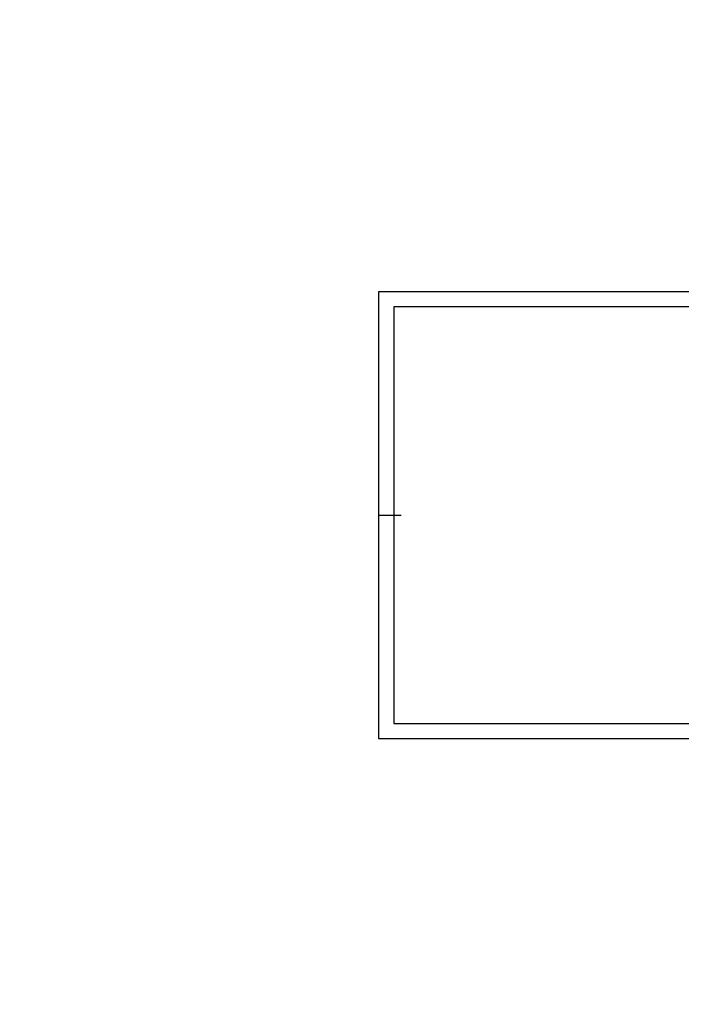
# Model space of a CAD drawing. Extents: x -227 to 124577, y 209 to 450552.
# Tile 1 of 14: x -227 to -7, y 209 to 537. Entities that reach past the tile are written whole.
import ezdxf

# ---------------------------------------------------------------- set-up
doc = ezdxf.new("R2010")
doc.units = 0
doc.header["$LTSCALE"] = 4
doc.header["$MEASUREMENT"] = 0
for name, color, linetype in [('A3$0$KADER25', 7, 'CONTINUOUS'), ('A3$0$KADER50', 9, 'CONTINUOUS'), ('PROVXREF', 7, 'CONTINUOUS')]:
    doc.layers.add(name, color=color, linetype=linetype)

# ---------------------------------------------------------------- blocks, each defined once
blk = doc.blocks.new('A3')
at = {"layer": 'A3$0$KADER25', "invisible_edges": 14}
for points in [[(5, 143.5, 110), (-205, 143.5, 110), (-324.18, 233.92, 110), (124.18, 233.92, 110)], [(-205, 143.5, 110), (-205, -5, 110), (-324.18, -93.29, 110), (-324.18, 233.92, 110)], [(-205, -5, 110), (5, -5, 110), (124.18, -93.29, 110), (-324.18, -93.29, 110)]]:
    blk.add_3dface(points, dxfattribs=at)
at = {"layer": 'A3$0$KADER50'}
blk.add_line((-205, 69.25, 110), (-197.5, 69.25, 110), dxfattribs=at)
at = {"layer": 'A3$0$KADER50', "linetype": 'Continuous', "invisible_edges": 14}
for points in [[(0, 138.5, 110), (-200, 138.5, 110), (-205, 143.5, 110), (5, 143.5, 110)], [(-200, 138.5, 110), (-200, 0, 110), (-205, -5, 110), (-205, 143.5, 110)], [(-200, 0, 110), (0, 0, 110), (5, -5, 110), (-205, -5, 110)]]:
    blk.add_3dface(points, dxfattribs=at)

msp = doc.modelspace()

# ---------------------------------------------------------------- block references
at = {"layer": 'PROVXREF'}
msp.add_blockref('A3', (97.11, 302.63), dxfattribs=at)

doc.saveas('drawing.dxf')
